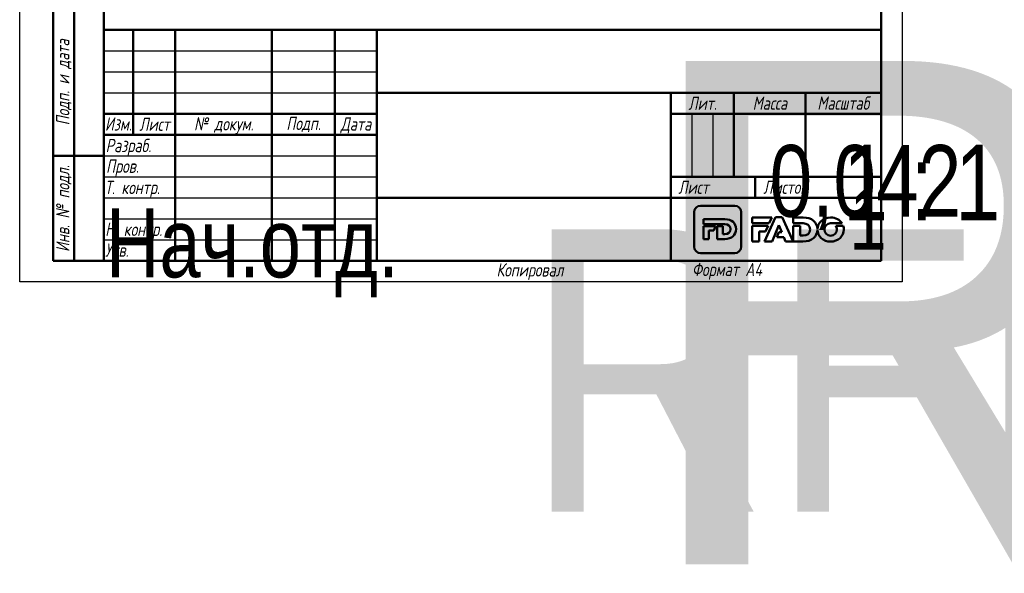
# Model space of a CAD drawing. Header units: millimetres. Extents: x -411 to 1140, y -69 to 356.
# Tile 2 of 25: x 0 to 234, y -69 to 62. Entities that reach past the tile are written whole.
import ezdxf
from ezdxf.enums import TextEntityAlignment as Align

# ---------------------------------------------------------------- set-up
doc = ezdxf.new("R2018")
doc.units = ezdxf.units.MM
for name, color, linetype, lineweight in [('Заголовок (ГОСТ)', 7, 'Continuous', 50), ('Кромка (ГОСТ)', 7, 'Continuous', 50), ('Обозначение (ГОСТ)', 7, 'Continuous', 25), ('Эскизная геометрия (ГОСТ)', 7, 'Continuous', 50)]:
    doc.layers.add(name, color=color, linetype=linetype, lineweight=lineweight)
doc.styles.get("Standard").update_dxf_attribs({"font": 'GOST Common Italic.ttf'})
doc.styles.add('Альтернативный текст (ГОСТ)', font='txt', dxfattribs={"width": 0.8})

# ---------------------------------------------------------------- blocks, each defined once
blk = doc.blocks.new('ГОСТ - Доп. графы 1')
at = {"layer": 'Эскизная геометрия (ГОСТ)'}
for p, q in [((-12, 0), (-12, 145)), ((-12, 145), (0, 145)), ((-7, 145), (-7, 0)), ((-12, 110), (-7, 110)), ((-7, 110), (0, 110)), ((-12, 85), (-7, 85)), ((-7, 85), (0, 85)), ((-12, 60), (-7, 60)), ((-7, 60), (0, 60)), ((-12, 25), (-7, 25)), ((-7, 25), (0, 25)), ((0, 0), (-12, 0))]:
    blk.add_line(p, q, dxfattribs=at)
at = {"layer": 'Обозначение (ГОСТ)', "char_height": 3.17, "attachment_point": 5, "rotation": 90, "style": 'Альтернативный текст (ГОСТ)'}
for s, insert, width in [('\\fGOST Common|b0|i1;\\H3.1700;Подп. и дата', (-9.37, 127.41), 34.7679), ('\\fGOST Common|b0|i1;\\H3.1700;Инв. № дубл.', (-8.95, 97.55), 24.8438), ('\\fGOST Common|b0|i1;\\H3.1700;Взам. инв. №', (-9.58, 72.53), 24.8669), ('\\fGOST Common|b0|i1;\\H3.1700;Подп. и дата', (-9.5, 42.47), 35.1486), ('\\fGOST Common|b0|i1;\\H3.1700;Инв. № подл.', (-9.5, 12.41), 24.9618)]:
    blk.add_mtext(s, dxfattribs=dict(at, insert=insert, width=width))
at = {"layer": 'Обозначение (ГОСТ)', "lineweight": 30, "width": 0.8, "flags": 17}
for tag, p in [('Подп._и_дата_2', (-3.53, 127.51)), ('Инв._номер_дубликата', (-3.41, 97.47)), ('Взамен_инв._номера', (-3.46, 72.53)), ('Подп._и_дата_1', (-3.42, 42.35)), ('ИНВЕНТАРНЫЙ_НОМЕР', (-3.33, 12.68))]:
    blk.add_attdef(tag, text='', height=3.17, rotation=90, dxfattribs=at).set_placement(p, align=Align.MIDDLE_CENTER)
blk = doc.blocks.new('Основные надписи ГОСТ - Форма 1')
at = {"layer": 'Заголовок (ГОСТ)'}
for p, q in [((0, 55), (185, 55)), ((0, 0), (0, 55)), ((0, 0), (0, 55)), ((7, 55), (7, 30)), ((17, 55), (17, 0)), ((40, 55), (40, 0)), ((55, 55), (55, 0)), ((65, 55), (65, 0)), ((185, 0), (185, 55)), ((65, 40), (185, 40)), ((135, 40), (135, 0)), ((150, 40), (150, 20)), ((167, 40), (167, 20)), ((0, 35), (65, 35)), ((135, 35), (185, 35)), ((0, 30), (65, 30)), ((135, 20), (185, 20)), ((155, 20), (155, 15)), ((65, 15), (185, 15)), ((185, 0), (0, 0))]:
    blk.add_line(p, q, dxfattribs=at)
at = {"layer": 'Заголовок (ГОСТ)', "linetype": 'Continuous', "lineweight": 25}
for p, q in [((0, 50), (65, 50)), ((0, 45), (65, 45)), ((0, 40), (65, 40)), ((140, 35), (140, 20)), ((145, 35), (145, 20)), ((0, 25), (65, 25)), ((0, 20), (65, 20)), ((0, 15), (65, 15)), ((0, 10), (65, 10)), ((0, 5), (65, 5))]:
    blk.add_line(p, q, dxfattribs=at)
at = {"layer": 'Заголовок (ГОСТ)', "char_height": 3.17, "style": 'Альтернативный текст (ГОСТ)'}
for s, insert, width, attachment_point in [('\\fGOST Common|b0|i1;\\H3.1700;Лит.', (142.52, 37.49), 14.9766, 5), ('\\fGOST Common|b0|i1;\\H3.1700;Масса', (158.55, 37.51), 16.9878, 5), ('\\fGOST Common|b0|i1;\\H3.1700;Масштаб', (176.02, 37.53), 17.8316, 5), ('\\fGOST Common|b0|i1;\\H3.1700;Изм.', (3.5, 32.56), 6.9635, 5), ('\\fGOST Common|b0|i1;\\H3.1700;Лист', (12.1, 32.5), 10.0029, 5), ('\\A0;\\fGOST Common|b0|i1;\\H3.1700;№ докум.', (28.58, 32.16), 22.9069, 5), ('\\fGOST Common|b0|i1;\\H3.1700;Подп.', (47.56, 32.45), 14.879, 5), ('\\fGOST Common|b0|i1;\\H3.1700;Дата', (60.02, 32.24), 9.9614, 5), ('\\fGOST Common|b0|i1;\\H3.1700;Разраб.', (0.47, 27), 16.9971, 4), ('\\fGOST Common|b0|i1;\\H3.1700;Пров.', (0.56, 22.08), 17.0192, 4), ('\\A0;\\fGOST Common|b0|i1;\\H3.1700;Т. контр.', (0.23, 17.01), 16.9554, 4), ('\\fGOST Common|b0|i1;\\H3.1700;Лист', (140.37, 17.5), 10.5071, 5), ('\\fGOST Common|b0|i1;\\H3.1700;Листов', (162.21, 17.5), 14.3668, 5), ('\\A1;', (150.6, 17.54), 8.8313, 5), ('\\fGOST Common|b0|i1;\\H3.1700;Н. контр.', (0.36, 7.05), 16.9999, 4), ('\\fGOST Common|b0|i1;\\H3.1700;Утв.', (0.34, 2.52), 17.0083, 4), ('\\fGOST Common|b0|i1;\\H3.1700;Копировал', (93.48, -0.59), 19.7871, 1)]:
    blk.add_mtext(s, dxfattribs=dict(at, insert=insert, width=width, attachment_point=attachment_point))
at = {"layer": 'Заголовок (ГОСТ)', "lineweight": 30, "flags": 104}
for tag, height, width, p in [('Изм1', 2.89, 0.7, (3.51, 52.52)), ('Лист1', 2.89, 0.7, (12.03, 52.52)), ('Докум1', 2.89, 0.7, (28.54, 52.48)), ('Изм2', 2.89, 0.7, (3.5, 47.52)), ('Лист2', 2.89, 0.7, (12.01, 47.5)), ('Докум2', 2.89, 0.7, (28.53, 47.5)), ('Изм3', 2.89, 0.7, (3.5, 42.5)), ('Лист3', 2.89, 0.7, (12.01, 42.51)), ('Докум3', 2.89, 0.7, (28.51, 42.48)), ('Изм4', 2.89, 0.7, (3.51, 37.5)), ('Лист4', 2.89, 0.7, (12, 37.53)), ('Докум4', 2.89, 0.7, (28.51, 37.52)), ('НАИМЕНОВАНИЕ', 5, 0.8, (100.03, 29.98)), ('Литера', 3.5, 0.8, (137.52, 27.25)), ('Литера2', 3.5, 0.8, (142.51, 27.22)), ('Литера3', 3.5, 0.8, (147.52, 27.21)), ('Масса', 3.5, 0.8, (158.47, 27.53)), ('Масштаб', 3.5, 0.8, (176, 27.6)), ('Тип_документа', 3.17, 0.8, (100.08, 17.56)), ('Листов', 3.17, 0.8, (177.46, 17.58)), ('Материал_Класс', 3.5, 0.9, (100, 7.5))]:
    blk.add_attdef(tag, text='', height=height, dxfattribs=dict(at, width=width)).set_placement(p, align=Align.MIDDLE_CENTER)
for tag, height, width, p in [('Подп1', 2.89, 0.7, (40.01, 52.51)), ('Дата1', 2, 0.7, (55.01, 52.51)), ('Подп2', 2.89, 0.7, (40.01, 47.5)), ('Дата2', 2, 0.7, (55.01, 47.49)), ('Подп3', 2.89, 0.7, (40.01, 42.51)), ('Дата3', 2, 0.7, (55.02, 42.52)), ('Подп4', 2.89, 0.7, (40.01, 37.51)), ('Дата4', 2, 0.7, (55.02, 37.51)), ('АВТОР', 3.17, 0.8, (17.41, 27.49)), ('Разработал_Подп.', 2.89, 0.7, (40.05, 27.51)), ('ДАТА_СОЗДАНИЯ', 2, 0.7, (55.01, 27.51)), ('ПРОВЕРИЛ', 3.17, 0.8, (17.41, 22.53)), ('Проверил_Подп.', 2.89, 0.7, (40.05, 22.52)), ('ДАТА_ПРОВЕРКИ', 2, 0.7, (55.02, 22.51)), ('ТЕХНОЛОГ', 3.17, 0.8, (17.33, 17.54)), ('Технолог_Подп.', 2.89, 0.7, (40.05, 17.51)), ('Технолог_Дата', 2, 0.7, (55.01, 17.5)), ('Должность_руководителя', 3.17, 0.8, (0.52, 12.51)), ('НАЧ._ОТДЕЛА', 3.17, 0.8, (17.46, 12.45)), ('Руководитель_Подп.', 2.89, 0.7, (40.01, 12.5)), ('Руководитель_Дата', 2, 0.7, (55.01, 12.51)), ('НОРМОКОНТРОЛЬ', 3.17, 0.8, (17.37, 7.48)), ('Нормоконтроль_Подп.', 2.89, 0.7, (40.05, 7.52)), ('ДАТА_НОРМОКОНТРОЛЯ', 2, 0.7, (55.02, 7.51)), ('УТВЕРДИЛ', 3.17, 0.8, (17.4, 2.51)), ('Утвердил_Подп.', 2.89, 0.7, (40.05, 2.51)), ('ДАТА_УТВЕРЖДЕНИЯ', 2, 0.7, (55.01, 2.5))]:
    blk.add_attdef(tag, text='', height=height, dxfattribs=dict(at, width=width)).set_placement(p, align=Align.MIDDLE_LEFT)
for tag, height, p in [('ОБОЗНАЧЕНИЕ', 5, (125.33, 47.56)), ('ОРГАНИЗАЦИЯ', 3.5, (160.02, 7.6))]:
    blk.add_attdef(tag, text='', height=height, dxfattribs=at).set_placement(p, align=Align.MIDDLE_CENTER)
at = {"layer": 'Заголовок (ГОСТ)', "lineweight": 30, "width": 0.9, "flags": 104}
for tag, p in [('Материал_Наим.', (133.71, 9.75)), ('Материал_ГОСТ', (134.04, 4.06))]:
    blk.add_attdef(tag, text='', height=3.5, dxfattribs=at).set_placement(p, align=Align.MIDDLE_RIGHT)
blk = doc.blocks.new('Рамки ГОСТ_ граница 297x210')
at = {"layer": 'Кромка (ГОСТ)', "lineweight": 25}
for p, q in [((0, 0), (0, 297)), ((210, 297), (210, 0)), ((210, 0), (0, 0))]:
    blk.add_line(p, q, dxfattribs=at)
at = {"layer": 'Кромка (ГОСТ)'}
for p, q in [((20, 292), (20, 5)), ((205, 5), (205, 292)), ((20, 5), (205, 5))]:
    blk.add_line(p, q, dxfattribs=at)
at = {"layer": 'Кромка (ГОСТ)', "insert": (160, 4.5), "char_height": 3.17, "attachment_point": 1, "style": 'Альтернативный текст (ГОСТ)'}
blk.add_mtext('\\A1;\\fGOST Common|b0|i1;\\H3.1700;Формат A4', dxfattribs=at)

msp = doc.modelspace()

# ---------------------------------------------------------------- linework, layer by layer
at = {"layer": 'Эскизная геометрия (ГОСТ)', "linetype": 'Continuous'}
for p, q in [((160.505, 16.535), (160.505, 8.364)), ((170.162, 18.108), (162.063, 18.108)), ((171.722, 8.364), (171.722, 16.535)), ((162.71, 14.89), (162.71, 13.741)), ((167.836, 14.89), (162.71, 14.89)), ((162.71, 13.741), (167.856, 13.741)), ((162.71, 13.204), (162.71, 10.161)), ((165.622, 13.204), (162.71, 13.204)), ((164.009, 10.161), (164.009, 12.176)), ((164.009, 12.176), (165.186, 12.176)), ((165.186, 12.176), (165.622, 13.204)), ((167.326, 13.204), (166.027, 13.204)), ((166.027, 13.204), (166.027, 10.161)), ((167.326, 11.323), (167.326, 13.204)), ((162.71, 10.161), (164.009, 10.161)), ((166.027, 10.161), (167.809, 10.161)), ((167.856, 11.323), (167.326, 11.323)), ((162.063, 6.793), (170.162, 6.793))]:
    msp.add_line(p, q, dxfattribs=at)
at = {"layer": 'Эскизная геометрия (ГОСТ)'}
for p, q in [((174.341, 15.304), (174.341, 13.909)), ((178.997, 15.304), (174.341, 15.304)), ((179.882, 15.346), (177.299, 9.565)), ((178.375, 13.909), (178.997, 15.304)), ((181.502, 15.346), (179.882, 15.346)), ((184.085, 9.565), (181.502, 15.346)), ((184.085, 15.303), (184.085, 13.909)), ((186.426, 15.303), (184.085, 15.303)), ((174.341, 13.909), (178.375, 13.909)), ((174.341, 13.29), (174.341, 9.564)), ((178.098, 13.29), (174.341, 13.29)), ((176.022, 9.564), (176.022, 11.979)), ((176.022, 11.979), (177.512, 11.979)), ((177.512, 11.979), (178.098, 13.29)), ((179.066, 9.565), (180.68, 13.459)), ((180.699, 11.827), (180.191, 10.589)), ((180.68, 13.459), (181.355, 11.827)), ((181.355, 11.827), (180.699, 11.827)), ((184.085, 13.909), (186.452, 13.909)), ((184.085, 13.29), (184.085, 9.566)), ((185.766, 13.29), (184.085, 13.29)), ((185.766, 10.975), (185.766, 13.29)), ((189.851, 12.543), (189.847, 12.543)), ((189.847, 12.35), (189.849, 12.35)), ((192.989, 13.922), (195.708, 13.922)), ((196.008, 13.285), (194.227, 13.285)), ((174.341, 9.564), (176.022, 9.564)), ((177.299, 9.565), (179.066, 9.565)), ((180.191, 10.589), (181.841, 10.589)), ((181.841, 10.589), (182.282, 9.565)), ((182.282, 9.565), (184.085, 9.565)), ((184.085, 9.566), (186.391, 9.566)), ((186.452, 10.975), (185.766, 10.975))]:
    msp.add_line(p, q, dxfattribs=at)
at = {"layer": 'Эскизная геометрия (ГОСТ)', "linetype": 'Continuous'}
for points in [[(162.063, 18.108), (161.204, 18.108), (160.505, 17.403), (160.505, 16.535)], [(171.722, 16.535), (171.722, 17.403), (171.023, 18.108), (170.162, 18.108)], [(170.481, 12.539), (170.481, 13.917), (169.51, 14.89), (167.836, 14.89)], [(167.809, 10.161), (169.496, 10.161), (170.481, 11.175), (170.481, 12.539)], [(167.856, 13.741), (168.633, 13.741), (169.149, 13.289), (169.149, 12.532)], [(169.149, 12.532), (169.149, 11.757), (168.633, 11.323), (167.856, 11.323)], [(160.505, 8.364), (160.505, 7.496), (161.204, 6.793), (162.063, 6.793)], [(170.162, 6.793), (171.023, 6.793), (171.722, 7.496), (171.722, 8.364)]]:
    msp.add_open_spline(points, degree=3, dxfattribs=at)
at = {"layer": 'Эскизная геометрия (ГОСТ)'}
for points in [[(189.847, 12.543), (189.801, 14.167), (188.552, 15.303), (186.426, 15.303)], [(193.003, 15.304), (191.244, 15.304), (189.914, 14.079), (189.851, 12.543)], [(195.708, 13.922), (195.174, 14.754), (194.19, 15.304), (193.003, 15.304)], [(186.391, 9.566), (188.53, 9.566), (189.796, 10.745), (189.847, 12.35)], [(186.452, 13.909), (187.456, 13.909), (188.124, 13.361), (188.124, 12.443)], [(188.124, 12.443), (188.124, 11.5), (187.456, 10.975), (186.452, 10.975)], [(189.849, 12.35), (189.892, 10.784), (191.214, 9.554), (192.989, 9.554)], [(191.511, 12.429), (191.511, 13.243), (192.103, 13.922), (192.989, 13.922)], [(193.003, 10.937), (192.12, 10.937), (191.511, 11.631), (191.511, 12.429)], [(192.989, 9.554), (194.791, 9.554), (196.144, 10.842), (196.144, 12.429)], [(194.49, 12.429), (194.49, 11.616), (193.898, 10.937), (193.003, 10.937)], [(194.227, 13.285), (194.396, 13.04), (194.49, 12.742), (194.49, 12.429)], [(196.144, 12.429), (196.144, 12.728), (196.097, 13.015), (196.008, 13.285)]]:
    msp.add_open_spline(points, degree=3, dxfattribs=at)

# ---------------------------------------------------------------- block references
for name, p in [('Рамки ГОСТ_ граница 297x210', (0, 0)), ('ГОСТ - Доп. графы 1', (20, 5))]:
    msp.add_blockref(name, p)
ref = msp.add_blockref('Основные надписи ГОСТ - Форма 1', (20, 5))
lines = msp.add_mtext('\\W0.8000;Нач.отд.', dxfattribs={"layer": 'Заголовок (ГОСТ)', "insert": (20.522, 17.514), "char_height": 16.47596, "attachment_point": 1})
ref.add_attrib('Должность_руководителя', '', (20.522, 17.514), dxfattribs={"flags": 104}).embed_mtext(lines)
lines = msp.add_mtext('\\W0.8000;', dxfattribs={"layer": 'Заголовок (ГОСТ)', "insert": (37.411, 32.488), "char_height": 22.5926, "attachment_point": 1})
ref.add_attrib('АВТОР', '', (37.411, 32.488), dxfattribs={"flags": 104}).embed_mtext(lines)
lines = msp.add_mtext('\\W0.8000;', dxfattribs={"layer": 'Заголовок (ГОСТ)', "insert": (37.408, 27.526), "char_height": 22.5517, "attachment_point": 1})
ref.add_attrib('ПРОВЕРИЛ', '', (37.408, 27.526), dxfattribs={"flags": 104}).embed_mtext(lines)
lines = msp.add_mtext('\\W0.8000;', dxfattribs={"layer": 'Заголовок (ГОСТ)', "insert": (37.334, 22.543), "char_height": 22.671, "attachment_point": 1})
ref.add_attrib('ТЕХНОЛОГ', '', (37.334, 22.543), dxfattribs={"flags": 104}).embed_mtext(lines)
lines = msp.add_mtext('\\W0.8000;', dxfattribs={"layer": 'Заголовок (ГОСТ)', "insert": (37.462, 17.446), "char_height": 22.555, "attachment_point": 1})
ref.add_attrib('НАЧ._ОТДЕЛА', '', (37.462, 17.446), dxfattribs={"flags": 104}).embed_mtext(lines)
lines = msp.add_mtext('\\W0.8000;', dxfattribs={"layer": 'Заголовок (ГОСТ)', "insert": (37.375, 12.481), "char_height": 22.669, "attachment_point": 1})
ref.add_attrib('НОРМОКОНТРОЛЬ', '', (37.375, 12.481), dxfattribs={"flags": 104}).embed_mtext(lines)
lines = msp.add_mtext('\\W0.8000;', dxfattribs={"layer": 'Заголовок (ГОСТ)', "insert": (37.401, 7.507), "char_height": 22.613, "attachment_point": 1})
ref.add_attrib('УТВЕРДИЛ', '', (37.401, 7.507), dxfattribs={"flags": 104}).embed_mtext(lines)
lines = msp.add_mtext('RFM02 20X16 ', dxfattribs={"layer": 'Заголовок (ГОСТ)', "insert": (145.326, 52.559), "char_height": 119.84296, "attachment_point": 1})
ref.add_attrib('ОБОЗНАЧЕНИЕ', '', (145.326, 52.559), dxfattribs={"flags": 104}).embed_mtext(lines)
lines = msp.add_mtext('\\W0.8000;', dxfattribs={"layer": 'Заголовок (ГОСТ)', "insert": (120.031, 34.975), "char_height": 69.6093, "attachment_point": 1})
ref.add_attrib('НАИМЕНОВАНИЕ', '', (120.031, 34.975), dxfattribs={"flags": 104}).embed_mtext(lines)
lines = msp.add_mtext('\\W0.8000;', dxfattribs={"layer": 'Заголовок (ГОСТ)', "insert": (120.078, 22.558), "char_height": 69.7033, "attachment_point": 1})
ref.add_attrib('Тип_документа', '', (120.078, 22.558), dxfattribs={"flags": 104}).embed_mtext(lines)
lines = msp.add_mtext('\\W0.9000;RFM02 20X16 30.03.2020', dxfattribs={"layer": 'Заголовок (ГОСТ)', "insert": (120, 12.5), "char_height": 67.25762, "attachment_point": 1})
ref.add_attrib('Материал_Класс', '', (120, 12.5), dxfattribs={"flags": 104}).embed_mtext(lines)
lines = msp.add_mtext('\\W0.9000;', dxfattribs={"layer": 'Заголовок (ГОСТ)', "insert": (153.707, 14.751), "char_height": 66.9754, "attachment_point": 1})
ref.add_attrib('Материал_Наим.', '', (153.707, 14.751), dxfattribs={"flags": 104}).embed_mtext(lines)
lines = msp.add_mtext('\\W0.9000;', dxfattribs={"layer": 'Заголовок (ГОСТ)', "insert": (154.04, 9.057), "char_height": 66.7532, "attachment_point": 1})
ref.add_attrib('Материал_ГОСТ', '', (154.04, 9.057), dxfattribs={"flags": 104}).embed_mtext(lines)
lines = msp.add_mtext('\\W0.8000;', dxfattribs={"layer": 'Заголовок (ГОСТ)', "insert": (157.52, 32.251), "char_height": 5.0288, "attachment_point": 1})
ref.add_attrib('Литера', '', (157.52, 32.251), dxfattribs={"flags": 104}).embed_mtext(lines)
lines = msp.add_mtext('\\W0.8000;', dxfattribs={"layer": 'Заголовок (ГОСТ)', "insert": (162.512, 32.221), "char_height": 5.0288, "attachment_point": 1})
ref.add_attrib('Литера2', '', (162.512, 32.221), dxfattribs={"flags": 104}).embed_mtext(lines)
lines = msp.add_mtext('\\W0.8000;', dxfattribs={"layer": 'Заголовок (ГОСТ)', "insert": (167.518, 32.211), "char_height": 5.017, "attachment_point": 1})
ref.add_attrib('Литера3', '', (167.518, 32.211), dxfattribs={"flags": 104}).embed_mtext(lines)
lines = msp.add_mtext('\\W0.8000;0,042', dxfattribs={"layer": 'Заголовок (ГОСТ)', "insert": (178.469, 32.533), "char_height": 17.04355, "attachment_point": 1})
ref.add_attrib('Масса', '', (178.469, 32.533), dxfattribs={"flags": 104}).embed_mtext(lines)
lines = msp.add_mtext('\\W0.8000;1 : 1', dxfattribs={"layer": 'Заголовок (ГОСТ)', "insert": (195.997, 32.603), "char_height": 17.94756, "attachment_point": 1})
ref.add_attrib('Масштаб', '', (195.997, 32.603), dxfattribs={"flags": 104}).embed_mtext(lines)
lines = msp.add_mtext('\\W0.8000;1', dxfattribs={"layer": 'Заголовок (ГОСТ)', "insert": (197.459, 22.579), "char_height": 14.9653, "attachment_point": 1})
ref.add_attrib('Листов', '', (197.459, 22.579), dxfattribs={"flags": 104}).embed_mtext(lines)
lines = msp.add_mtext('\\W0.7000;', dxfattribs={"layer": 'Заголовок (ГОСТ)', "insert": (75.012, 57.513), "char_height": 9.9845, "attachment_point": 1})
ref.add_attrib('Дата1', '', (75.012, 57.513), dxfattribs={"flags": 104}).embed_mtext(lines)
lines = msp.add_mtext('\\W0.7000;', dxfattribs={"layer": 'Заголовок (ГОСТ)', "insert": (75.012, 52.491), "char_height": 9.9845, "attachment_point": 1})
ref.add_attrib('Дата2', '', (75.012, 52.491), dxfattribs={"flags": 104}).embed_mtext(lines)
lines = msp.add_mtext('\\W0.7000;', dxfattribs={"layer": 'Заголовок (ГОСТ)', "insert": (75.023, 47.521), "char_height": 9.9712, "attachment_point": 1})
ref.add_attrib('Дата3', '', (75.023, 47.521), dxfattribs={"flags": 104}).embed_mtext(lines)
lines = msp.add_mtext('\\W0.7000;', dxfattribs={"layer": 'Заголовок (ГОСТ)', "insert": (75.023, 42.509), "char_height": 9.9886, "attachment_point": 1})
ref.add_attrib('Дата4', '', (75.023, 42.509), dxfattribs={"flags": 104}).embed_mtext(lines)
lines = msp.add_mtext('\\W0.7000;', dxfattribs={"layer": 'Заголовок (ГОСТ)', "insert": (75.009, 32.511), "char_height": 9.9804, "attachment_point": 1})
ref.add_attrib('ДАТА_СОЗДАНИЯ', '', (75.009, 32.511), dxfattribs={"flags": 104}).embed_mtext(lines)
lines = msp.add_mtext('\\W0.7000;', dxfattribs={"layer": 'Заголовок (ГОСТ)', "insert": (75.022, 27.51), "char_height": 9.9577, "attachment_point": 1})
ref.add_attrib('ДАТА_ПРОВЕРКИ', '', (75.022, 27.51), dxfattribs={"flags": 104}).embed_mtext(lines)
lines = msp.add_mtext('\\W0.7000;', dxfattribs={"layer": 'Заголовок (ГОСТ)', "insert": (75.015, 22.503), "char_height": 9.9863, "attachment_point": 1})
ref.add_attrib('Технолог_Дата', '', (75.015, 22.503), dxfattribs={"flags": 104}).embed_mtext(lines)
lines = msp.add_mtext('\\W0.7000;', dxfattribs={"layer": 'Заголовок (ГОСТ)', "insert": (75.01, 17.509), "char_height": 9.9902, "attachment_point": 1})
ref.add_attrib('Руководитель_Дата', '', (75.01, 17.509), dxfattribs={"flags": 104}).embed_mtext(lines)
lines = msp.add_mtext('\\W0.7000;', dxfattribs={"layer": 'Заголовок (ГОСТ)', "insert": (75.024, 12.511), "char_height": 9.9825, "attachment_point": 1})
ref.add_attrib('ДАТА_НОРМОКОНТРОЛЯ', '', (75.024, 12.511), dxfattribs={"flags": 104}).embed_mtext(lines)
lines = msp.add_mtext('\\W0.7000;', dxfattribs={"layer": 'Заголовок (ГОСТ)', "insert": (75.009, 7.498), "char_height": 9.9968, "attachment_point": 1})
ref.add_attrib('ДАТА_УТВЕРЖДЕНИЯ', '', (75.009, 7.498), dxfattribs={"flags": 104}).embed_mtext(lines)
lines = msp.add_mtext('\\W0.7000;', dxfattribs={"layer": 'Заголовок (ГОСТ)', "insert": (60.014, 57.512), "char_height": 14.92, "attachment_point": 1})
ref.add_attrib('Подп1', '', (60.014, 57.512), dxfattribs={"flags": 104}).embed_mtext(lines)
lines = msp.add_mtext('\\W0.7000;', dxfattribs={"layer": 'Заголовок (ГОСТ)', "insert": (60.014, 52.503), "char_height": 14.9856, "attachment_point": 1})
ref.add_attrib('Подп2', '', (60.014, 52.503), dxfattribs={"flags": 104}).embed_mtext(lines)
lines = msp.add_mtext('\\W0.7000;', dxfattribs={"layer": 'Заголовок (ГОСТ)', "insert": (60.014, 47.515), "char_height": 14.9856, "attachment_point": 1})
ref.add_attrib('Подп3', '', (60.014, 47.515), dxfattribs={"flags": 104}).embed_mtext(lines)
lines = msp.add_mtext('\\W0.7000;', dxfattribs={"layer": 'Заголовок (ГОСТ)', "insert": (60.014, 42.506), "char_height": 14.9659, "attachment_point": 1})
ref.add_attrib('Подп4', '', (60.014, 42.506), dxfattribs={"flags": 104}).embed_mtext(lines)
lines = msp.add_mtext('\\W0.7000;', dxfattribs={"layer": 'Заголовок (ГОСТ)', "insert": (60.045, 32.514), "char_height": 14.9596, "attachment_point": 1})
ref.add_attrib('Разработал_Подп.', '', (60.045, 32.514), dxfattribs={"flags": 104}).embed_mtext(lines)
lines = msp.add_mtext('\\W0.7000;', dxfattribs={"layer": 'Заголовок (ГОСТ)', "insert": (60.045, 27.525), "char_height": 14.9397, "attachment_point": 1})
ref.add_attrib('Проверил_Подп.', '', (60.045, 27.525), dxfattribs={"flags": 104}).embed_mtext(lines)
lines = msp.add_mtext('\\W0.7000;', dxfattribs={"layer": 'Заголовок (ГОСТ)', "insert": (60.045, 22.515), "char_height": 14.9397, "attachment_point": 1})
ref.add_attrib('Технолог_Подп.', '', (60.045, 22.515), dxfattribs={"flags": 104}).embed_mtext(lines)
lines = msp.add_mtext('\\W0.7000;', dxfattribs={"layer": 'Заголовок (ГОСТ)', "insert": (60.005, 17.505), "char_height": 14.9795, "attachment_point": 1})
ref.add_attrib('Руководитель_Подп.', '', (60.005, 17.505), dxfattribs={"flags": 104}).embed_mtext(lines)
lines = msp.add_mtext('\\W0.7000;', dxfattribs={"layer": 'Заголовок (ГОСТ)', "insert": (60.045, 12.515), "char_height": 14.9397, "attachment_point": 1})
ref.add_attrib('Нормоконтроль_Подп.', '', (60.045, 12.515), dxfattribs={"flags": 104}).embed_mtext(lines)
lines = msp.add_mtext('\\W0.7000;', dxfattribs={"layer": 'Заголовок (ГОСТ)', "insert": (60.045, 7.505), "char_height": 14.9596, "attachment_point": 1})
ref.add_attrib('Утвердил_Подп.', '', (60.045, 7.505), dxfattribs={"flags": 104}).embed_mtext(lines)
lines = msp.add_mtext('\\W0.7000;', dxfattribs={"layer": 'Заголовок (ГОСТ)', "insert": (48.542, 57.483), "char_height": 22.947, "attachment_point": 1})
ref.add_attrib('Докум1', '', (48.542, 57.483), dxfattribs={"flags": 104}).embed_mtext(lines)
lines = msp.add_mtext('\\W0.7000;', dxfattribs={"layer": 'Заголовок (ГОСТ)', "insert": (48.526, 52.497), "char_height": 22.9782, "attachment_point": 1})
ref.add_attrib('Докум2', '', (48.526, 52.497), dxfattribs={"flags": 104}).embed_mtext(lines)
lines = msp.add_mtext('\\W0.7000;', dxfattribs={"layer": 'Заголовок (ГОСТ)', "insert": (48.51, 47.479), "char_height": 22.947, "attachment_point": 1})
ref.add_attrib('Докум3', '', (48.51, 47.479), dxfattribs={"flags": 104}).embed_mtext(lines)
lines = msp.add_mtext('\\W0.7000;', dxfattribs={"layer": 'Заголовок (ГОСТ)', "insert": (48.515, 42.52), "char_height": 22.9741, "attachment_point": 1})
ref.add_attrib('Докум4', '', (48.515, 42.52), dxfattribs={"flags": 104}).embed_mtext(lines)
lines = msp.add_mtext('\\W0.7000;', dxfattribs={"layer": 'Заголовок (ГОСТ)', "insert": (32.031, 57.516), "char_height": 9.9931, "attachment_point": 1})
ref.add_attrib('Лист1', '', (32.031, 57.516), dxfattribs={"flags": 104}).embed_mtext(lines)
lines = msp.add_mtext('\\W0.7000;', dxfattribs={"layer": 'Заголовок (ГОСТ)', "insert": (32.012, 52.504), "char_height": 9.9781, "attachment_point": 1})
ref.add_attrib('Лист2', '', (32.012, 52.504), dxfattribs={"flags": 104}).embed_mtext(lines)
lines = msp.add_mtext('\\W0.7000;', dxfattribs={"layer": 'Заголовок (ГОСТ)', "insert": (32.012, 47.508), "char_height": 9.9781, "attachment_point": 1})
ref.add_attrib('Лист3', '', (32.012, 47.508), dxfattribs={"flags": 104}).embed_mtext(lines)
lines = msp.add_mtext('\\W0.7000;', dxfattribs={"layer": 'Заголовок (ГОСТ)', "insert": (32.004, 42.526), "char_height": 9.9936, "attachment_point": 1})
ref.add_attrib('Лист4', '', (32.004, 42.526), dxfattribs={"flags": 104}).embed_mtext(lines)
lines = msp.add_mtext('\\W0.7000;', dxfattribs={"layer": 'Заголовок (ГОСТ)', "insert": (23.513, 57.516), "char_height": 7.004, "attachment_point": 1})
ref.add_attrib('Изм1', '', (23.513, 57.516), dxfattribs={"flags": 104}).embed_mtext(lines)
lines = msp.add_mtext('\\W0.7000;', dxfattribs={"layer": 'Заголовок (ГОСТ)', "insert": (23.504, 52.521), "char_height": 6.9877, "attachment_point": 1})
ref.add_attrib('Изм2', '', (23.504, 52.521), dxfattribs={"flags": 104}).embed_mtext(lines)
lines = msp.add_mtext('\\W0.7000;', dxfattribs={"layer": 'Заголовок (ГОСТ)', "insert": (23.504, 47.5), "char_height": 7.0203, "attachment_point": 1})
ref.add_attrib('Изм3', '', (23.504, 47.5), dxfattribs={"flags": 104}).embed_mtext(lines)
lines = msp.add_mtext('\\W0.7000;', dxfattribs={"layer": 'Заголовок (ГОСТ)', "insert": (23.513, 42.504), "char_height": 7.004, "attachment_point": 1})
ref.add_attrib('Изм4', '', (23.513, 42.504), dxfattribs={"flags": 104}).embed_mtext(lines)

doc.saveas('drawing.dxf')
